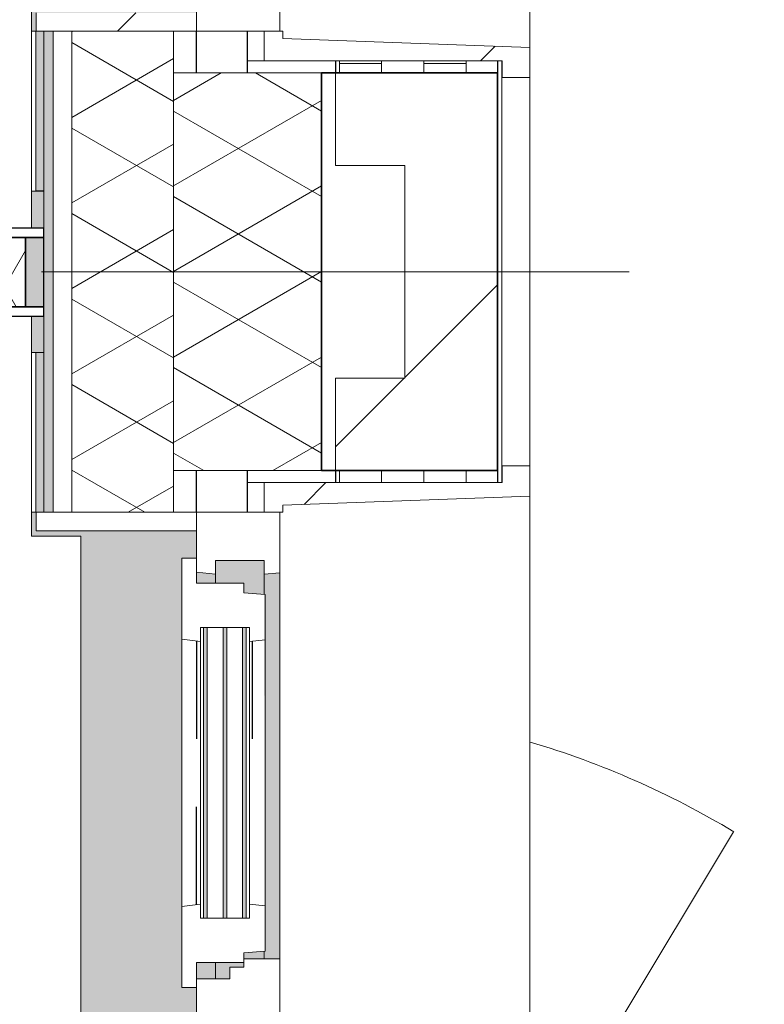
# Model space of a CAD drawing. Extents: x 3176 to 58266, y 1852 to 38199.
# Tile 128 of 256: x 54270 to 55075, y 18537 to 19601. Entities that reach past the tile are written whole.
import ezdxf

# ---------------------------------------------------------------- set-up
doc = ezdxf.new("R2010")
doc.units = 0
doc.header["$LTSCALE"] = 50
doc.linetypes.add('Onderlegger 1e verdieping$0$gestippeld', pattern=[6.35, 3.175, -3.175])
doc.linetypes.add('Onderlegger 1e verdieping$0$stramien', pattern=[22.225, 12.7, -3.175, 3.175, -3.175])
doc.layers.get('0').update_dxf_attribs({"linetype": 'CONTINUOUS'})
doc.layers.add('IWTEKST', color=2, linetype='CONTINUOUS')
for name, color, linetype, lineweight in [('Onderlegger 1e verdieping$0$A-DETL-MBND', 8, 'CONTINUOUS', 18), ('Onderlegger 1e verdieping$0$A-GLAZ', 8, 'CONTINUOUS', 25), ('Onderlegger 1e verdieping$0$A-GLAZ-GLAS', 8, 'CONTINUOUS', 25), ('Onderlegger 1e verdieping$0$A-WALL', 8, 'CONTINUOUS', 25), ('Onderlegger 1e verdieping$0$A-WALL-PATT', 8, 'CONTINUOUS', 50), ('Onderlegger 1e verdieping$0$I-WALL', 8, 'CONTINUOUS', 25), ('Onderlegger 1e verdieping$0$S-GRID', 8, 'CONTINUOUS', 18)]:
    doc.layers.add(name, color=color, linetype=linetype, lineweight=lineweight)
pattern_1 = [(270, (58316.48, 35828.203), (45.688, 3e-15), []), (0, (58316.48, 35828.2), (45.688, 105), [45.688, -45.688])]
pattern_2 = [(315, (-20244.55, 54611.6), (212.132, 212.132), [])]

# ---------------------------------------------------------------- blocks, each defined once
blk = doc.blocks.new('Onderlegger 1e verdieping$0$22_KA_systeempanel_dicht - staal-V118-Plotview 1e Verdieping - schaal 1 op 100')
at = {"layer": 'Onderlegger 1e verdieping$0$A-GLAZ', "lineweight": 18}
h = blk.add_hatch(color=256, dxfattribs=at)
h.paths.add_polyline_path([(55, -37.5), (55, 37.5), (35, 37.5), (35, -37.5)], flags=0)
h.paths.add_polyline_path([(-55, -37.5), (-35, -37.5), (-35, 37.5), (-55, 37.5)], flags=0)
h = blk.add_hatch(dxfattribs=at)
h.set_pattern_fill('FP_148', color=256, style=0, pattern_type=2)
h.set_pattern_definition([(60, (-54241.6, -19327.87), (-103.92305, 60), []), (120, (-54241.6, -19327.87), (-103.92305, -60), [])])
h.paths.add_polyline_path([(35, -37.5), (35, 37.5), (-35, 37.5), (-35, -37.5)], flags=0)
at = {"layer": 'Onderlegger 1e verdieping$0$A-GLAZ'}
for p, q in [((55, 47.5), (-55, 47.5)), ((-55, 47.5), (-55, 37.5)), ((55, 37.5), (55, 47.5)), ((-55, 37.5), (55, 37.5)), ((-35, 37.5), (-55, 37.5)), ((-55, 37.5), (-55, -37.5)), ((35, 37.5), (-35, 37.5)), ((-35, 37.5), (-35, -37.5)), ((-35, -37.5), (-35, 37.5)), ((35, -37.5), (35, 37.5)), ((55, 37.5), (35, 37.5)), ((35, 37.5), (35, -37.5)), ((55, -37.5), (55, 37.5)), ((55, -37.5), (-55, -37.5)), ((-55, -37.5), (-55, -47.5)), ((-55, -37.5), (-35, -37.5)), ((-35, -37.5), (35, -37.5)), ((35, -37.5), (55, -37.5)), ((55, -47.5), (55, -37.5)), ((-55, -47.5), (55, -47.5))]:
    blk.add_line(p, q, dxfattribs=at)
blk = doc.blocks.new('Onderlegger 1e verdieping$0$31_KA_Houten kozijn metselwerkgevel met draaiend deel verdieping - 31_KA_Houten kozijn metselwerkgevel met draaiend deel verdieping-V249-Plotview 1e Verdieping - schaal 1 op 100')
at = {"layer": 'Onderlegger 1e verdieping$0$A-GLAZ'}
blk.add_hatch(color=256, dxfattribs=at).paths.add_polyline_path([(-656.5, 323.5), (-636.5, 323.5), (-636.5, 150), (143, 150), (143, 166), (607, 166), (607, 150), (636.5, 150), (636.5, 323.5), (656.5, 323.5), (656.5, 328.5), (631.5, 328.5), (631.5, 275), (-631.5, 275), (-631.5, 328.5), (-656.5, 328.5)], flags=0)
at = {"layer": 'Onderlegger 1e verdieping$0$A-GLAZ', "lineweight": 18}
h = blk.add_hatch(dxfattribs=at)
h.set_pattern_fill('FP_305', color=256, style=0, pattern_type=2)
h.set_pattern_definition(pattern_2)
h.paths.add_polyline_path([(-656.5, 150), (-636.5, 150), (-636.5, 323.5), (-656.5, 323.5), (-656.5, 213.6)], flags=0)
h.paths.add_polyline_path([(636.5, 150), (656.5, 150), (656.5, 323.5), (636.5, 323.5), (636.5, 213.6)], flags=0)
h = blk.add_hatch(dxfattribs=at)
h.set_pattern_fill('FP_305', color=256, style=0, pattern_type=2)
h.set_pattern_definition(pattern_2)
h.paths.add_polyline_path([(-706.5, -180.1), (-706.5, -210.1), (-673.9, -210.1), (-664.2, 56.9), (-656.5, 56.9), (-656.5, 76.9), (-688.5, 76.9), (-688.5, -180.1)], flags=0)
for p, q in [((-656.5, 323.5), (-656.5, 328.5)), ((-636.5, 323.5), (-656.5, 323.5)), ((-656.5, 323.5), (-656.5, 150)), ((-656.5, 150), (-636.5, 150)), ((-591.8, 150), (-656.5, 150)), ((-656.5, 150), (-656.5, 60)), ((-688.5, 94.9), (-688.5, 76.9)), ((-656.5, 76.9), (-688.5, 76.9)), ((-688.5, 76.9), (-688.5, -180.1)), ((-656.5, 56.9), (-656.5, 76.9)), ((-673.9, -210.1), (-664.2, 56.9)), ((-664.2, 56.9), (-656.5, 56.9)), ((-656.5, 60), (-591.1, 60)), ((-688.5, -180.1), (-706.5, -180.1)), ((-706.5, -180.1), (-706.5, -210.1)), ((-706.5, -210.1), (-673.9, -210.1)), ((673.9, -210.1), (-673.9, -210.1))]:
    blk.add_line(p, q, dxfattribs=at)
blk = doc.blocks.new('Onderlegger 1e verdieping$0$31_KA_Houten kozijn metselwerkgevel met draaiend deel verdieping - 31_KA_Houten kozijn metselwerkgevel met draaiend deel verdieping-V255-Plotview 1e Verdieping - schaal 1 op 100')
at = {"layer": 'Onderlegger 1e verdieping$0$A-GLAZ'}
blk.add_hatch(color=256, dxfattribs=at).paths.add_polyline_path([(-656.5, 323.5), (-636.5, 323.5), (-636.5, 150), (143, 150), (143, 166), (607, 166), (607, 150), (636.5, 150), (636.5, 323.5), (656.5, 323.5), (655.8, 328.5), (630.8, 328.5), (630.8, 275), (-632.2, 275), (-632.2, 328.5), (-656.5, 328.5)], flags=0)
h = blk.add_hatch(color=256, dxfattribs=at)
h.paths.add_polyline_path([(-591.8, 150), (-589.5, 129.8), (92, 129.8), (94.3, 150), (-589.5, 150)], flags=0)
h.paths.add_polyline_path([(152.5, 150), (152.5, 129.8), (170, 129.8), (170, 150)], flags=0)
h.paths.add_polyline_path([(580, 150), (580, 129.8), (589.5, 129.8), (591.8, 150), (589.5, 150)], flags=0)
h = blk.add_hatch(color=256, dxfattribs=at)
h.paths.add_polyline_path([(-604.5, 101.3), (-604.5, 84.3), (107, 84.3), (107, 101.3), (-591.8, 101.3)], flags=0)
h.paths.add_polyline_path([(-604.5, 129.8), (-604.5, 126.3), (107, 126.3), (107, 129.8), (-591.8, 129.8)], flags=0)
h.paths.add_polyline_path([(-604.5, 105.3), (107, 105.3), (107, 122.3), (-604.5, 122.3)], flags=0)
h.paths.add_polyline_path([(-604.5, 80.3), (-604.5, 77), (107, 77), (107, 80.3), (-594.4, 80.3)], flags=0)
h.paths.add_polyline_path([(152.5, 122.3), (152.5, 114), (165, 114), (165, 99), (170, 99), (170, 129.8), (152.5, 129.8), (152.5, 126.3)], flags=0)
h.paths.add_polyline_path([(174, 93), (174, 77), (182.1, 77), (180.5, 99), (174, 99)], flags=0)
h.paths.add_polyline_path([(567.9, 77), (604.5, 77), (604.5, 129.8), (580, 129.8), (580, 99), (569.5, 99), (569.1, 93)], flags=0)
h = blk.add_hatch(color=256, dxfattribs=at)
h.paths.add_polyline_path([(-591.1, 60), (93.6, 60), (92, 77), (-589.5, 77)], flags=0)
h.paths.add_polyline_path([(174, 60), (591.1, 60), (589.5, 77), (174, 76)], flags=0)
at = {"layer": 'Onderlegger 1e verdieping$0$A-GLAZ', "lineweight": 18}
h = blk.add_hatch(dxfattribs=at)
h.set_pattern_fill('FP_309', color=256, style=0, pattern_type=2)
h.set_pattern_definition([(315, (-18411.87, 54611.6), (212.132, 212.132), [])])
h.paths.add_polyline_path([(656.5, 56.9), (664.2, 56.9), (673.9, -210.1), (706.5, -210.1), (706.5, -180.1), (688.5, -180.1), (688.5, 76.9), (656.5, 76.9)], flags=0)
for p, q in [((636.5, 323.5), (636.5, 150)), ((656.5, 323.5), (636.5, 323.5)), ((656.5, 328.5), (656.5, 323.5)), ((656.5, 150), (656.5, 323.5)), ((143, 150), (94.3, 150)), ((152.5, 114), (152.5, 150)), ((591.8, 150), (589.5, 129.8)), ((656.5, 150), (607, 150)), ((636.5, 150), (656.5, 150)), ((656.5, 60), (656.5, 150)), ((152.5, 129.8), (170, 129.8)), ((580, 129.8), (589.5, 129.8)), ((589.5, 129.8), (604.5, 129.8)), ((604.5, 129.8), (604.5, 77)), ((165, 114), (152.5, 114)), ((165, 99), (165, 114)), ((170, 99), (165, 99)), ((174, 60), (174, 99)), ((688.5, 76.9), (688.5, 94.9)), ((182.1, 77), (174, 77)), ((589.5, 77), (567.9, 77)), ((604.5, 77), (589.5, 77)), ((589.5, 77), (591.1, 60)), ((656.5, 76.9), (688.5, 76.9)), ((656.5, 56.9), (656.5, 76.9)), ((688.5, 76.9), (688.5, -180.1)), ((93.6, 60), (174, 60)), ((174, 60), (591.1, 60)), ((591.1, 60), (656.5, 60)), ((664.2, 56.9), (656.5, 56.9)), ((673.9, -210.1), (664.2, 56.9)), ((688.5, -180.1), (706.5, -180.1)), ((706.5, -180.1), (706.5, -210.1)), ((673.9, -210.1), (-673.9, -210.1)), ((706.5, -210.1), (673.9, -210.1))]:
    blk.add_line(p, q, dxfattribs=at)
blk = doc.blocks.new('Onderlegger 1e verdieping$0$31_KA_Houten kozijn draaiend deel metselwerkgevel - Type-V256-Plotview 1e Verdieping - schaal 1 op 100')
at = {"layer": 'Onderlegger 1e verdieping$0$A-GLAZ', "lineweight": 18}
for p, q in [((60.7, 16), (-27, 16)), ((-27, 16), (-27, 0)), ((63, -4.2), (60.7, 16)), ((349.3, 16), (60.7, 16)), ((349.3, 16), (347, -4.2)), ((437, 16), (349.3, 16)), ((437, 0), (437, 16)), ((410, 0), (437, 0)), ((-27, 0), (0, 0)), ((0, 0), (0, -51)), ((48, -7.5), (48, -4.2)), ((48, -4.2), (63, -4.2)), ((63, -4.2), (347, -4.2)), ((347, -4.2), (362, -4.2)), ((362, -4.2), (362, -7.5)), ((410, -51), (410, 0)), ((48, -28.5), (48, -11.5)), ((362, -11.5), (362, -28.5)), ((48, -49.5), (48, -32.5)), ((362, -32.5), (362, -49.5)), ((0, -51), (10.5, -51)), ((10.5, -51), (12.2, -74)), ((397.8, -74), (399.5, -51)), ((399.5, -51), (410, -51)), ((48, -57), (48, -53.5)), ((63, -57), (48, -57)), ((61.4, -74), (63, -57)), ((347, -57), (63, -57)), ((362, -57), (347, -57)), ((347, -57), (348.6, -74)), ((362, -53.5), (362, -57)), ((12.2, -74), (61.4, -74)), ((61.4, -74), (348.6, -74)), ((348.6, -74), (397.8, -74))]:
    blk.add_line(p, q, dxfattribs=at)
at = {"layer": 'Onderlegger 1e verdieping$0$A-GLAZ', "linetype": 'Onderlegger 1e verdieping$0$gestippeld'}
blk.add_line((347.3, -60), (241.8, -60), dxfattribs=at)
at = {"layer": 'Onderlegger 1e verdieping$0$A-GLAZ-GLAS'}
for p, q in [((62.5, 0), (168.2, 0)), ((347.5, 0), (241.8, 0))]:
    blk.add_line(p, q, dxfattribs=at)
blk = doc.blocks.new('Onderlegger 1e verdieping$0$31_KA_Houten kozijn metselwerkgevel triple glas - Type-9950170-Plotview 1e Verdieping - schaal 1 op 100')
at = {"layer": 'Onderlegger 1e verdieping$0$A-GLAZ'}
for points in [[(135.2, 0), (0, 0), (0, -4), (314, -4), (314, 0)], [(135.2, -21), (0, -21), (0, -25), (314, -25), (314, -21)], [(314, -42), (0, -42), (0, -46), (314, -46)]]:
    blk.add_hatch(color=256, dxfattribs=at).paths.add_polyline_path(points, flags=0)
at = {"layer": 'Onderlegger 1e verdieping$0$A-GLAZ', "lineweight": 18}
for p, q in [((314, 0), (0, 0)), ((0, 0), (0, -4)), ((314, -4), (314, 0)), ((0, -4), (314, -4)), ((314, -21), (0, -21)), ((0, -21), (0, -25)), ((314, -25), (314, -21)), ((0, -25), (314, -25)), ((314, -42), (0, -42)), ((0, -42), (0, -46)), ((314, -46), (314, -42)), ((0, -46), (314, -46))]:
    blk.add_line(p, q, dxfattribs=at)
blk = doc.blocks.new('Onderlegger 1e verdieping$0$31_KA_Dubbel houten kozijn metselwerkgevel met vluchtdeur noordgevel begane grond - 31_KA_Dubbel houten kozijn metselwerkgevel met vluchtdeur noordgevel begane grond-12182800-Plotview 1e Verdieping - schaal 1 op 100')
at = {"layer": 'Onderlegger 1e verdieping$0$A-DETL-MBND'}
for points in [[(-259.8, 315), (-87.3, 315), (-87.3, 323.6), (-259.8, 323.5)], [(87.3, 315), (259.8, 315), (259.8, 323.6), (87.3, 323.6)]]:
    blk.add_hatch(color=256, dxfattribs=at).paths.add_polyline_path(points, flags=0)
h = blk.add_hatch(color=256, dxfattribs=at)
h.paths.add_polyline_path([(-87.3, 328.5), (-87.3, 315), (-47.8, 315), (-47.8, 328.5)], flags=0)
h.paths.add_polyline_path([(47.2, 315), (87.1, 315), (87.1, 328.5), (47.2, 328.5)], flags=0)
for p, q in [((-259.8, 323.6), (-87.3, 323.6)), ((-87.3, 315), (-87.3, 328.5)), ((87.1, 328.5), (87.1, 315)), ((87.3, 323.6), (259.8, 323.6)), ((87.3, 315), (87.3, 323.6)), ((227.8, -179.9), (-227.8, -179.9)), ((-604.9, -430.2), (-971.3, -210.1)), ((210, -209.9), (-210, -209.9)), ((209.9, -210), (-209.9, -210))]:
    blk.add_line(p, q, dxfattribs=at)
blk.add_arc((-1422.6, 61.1), 954, 329, 343.4639, dxfattribs=at)
blk = doc.blocks.new('Onderlegger 1e verdieping$0$vensterbank tweede verdieping1 - vensterbank tweede verdieping-12034844-Plotview 1e Verdieping - schaal 1 op 100')
at = {"layer": 'Onderlegger 1e verdieping$0$A-GLAZ', "lineweight": 18}
for p, q in [((54283.1, 19375.4), (54283.1, 19613)), ((54283.1, 19042.7), (54283.1, 19280.4)), ((54336.6, 19042.7), (54283.1, 19042.7)), ((54336.6, 17779.7), (54336.6, 19042.7))]:
    blk.add_line(p, q, dxfattribs=at)
blk = doc.blocks.new('Onderlegger 1e verdieping')
at = {"layer": 'Onderlegger 1e verdieping$0$A-WALL-PATT', "lineweight": 18}
h = blk.add_hatch(dxfattribs=at)
h.set_pattern_fill('FP_326', color=256, angle=60, style=0, pattern_type=2)
h.set_pattern_definition([(150, (54396.6, 19258.2), (-80.01037, -46.18203), []), (210, (54396.6, 19350.6), (-0.01037, -92.38203), [])])
h.paths.add_polyline_path([(54326.6, 2428.2), (54436.6, 2428.2), (54436.6, 3065.4), (54326.6, 3065.4), (54326.6, 2538.2)], flags=0)
h.paths.add_polyline_path([(54326.6, 4401), (54436.6, 4401), (54436.6, 4921.4), (54326.6, 4921.4), (54326.6, 4550.3)], flags=0)
h.paths.add_polyline_path([(54436.6, 6234.4), (54436.6, 6754.7), (54326.6, 6754.7), (54326.6, 6234.4), (54398, 6234.4)], flags=0)
h.paths.add_polyline_path([(54326.6, 8067.7), (54436.6, 8067.7), (54436.6, 8588.1), (54326.6, 8588.1), (54326.6, 8394.9)], flags=0)
h.paths.add_polyline_path([(54436.6, 9901.1), (54436.6, 10421.4), (54326.6, 10421.4), (54326.6, 9901.1), (54398, 9901.1)], flags=0)
h.paths.add_polyline_path([(54436.6, 11734.4), (54436.6, 12254.7), (54326.6, 12254.7), (54326.6, 11734.4), (54398, 11734.4)], flags=0)
h.paths.add_polyline_path([(54398, 13567.7), (54436.6, 13567.7), (54436.6, 14088.7), (54326.6, 14088.7), (54326.6, 13567.7)], flags=0)
h.paths.add_polyline_path([(54436.6, 15401.7), (54436.6, 15922), (54326.6, 15922), (54326.6, 15401.7), (54398, 15401.7)], flags=0)
h.paths.add_polyline_path([(54436.6, 17235), (54436.6, 17755.4), (54326.6, 17755.4), (54326.6, 17235), (54398, 17235)], flags=0)
h.paths.add_polyline_path([(54326.6, 19068.4), (54436.6, 19068.4), (54436.6, 19588), (54326.6, 19588), (54326.6, 19074.1)], flags=0)
h.paths.add_polyline_path([(54398, 20901), (54436.6, 20901), (54436.6, 21421.4), (54326.6, 21421.4), (54326.6, 20901)], flags=0)
h.paths.add_polyline_path([(54436.6, 22734.4), (54436.6, 23254.7), (54326.6, 23254.7), (54326.6, 22734.4), (54398, 22734.4)], flags=0)
h.paths.add_polyline_path([(54436.6, 24567.7), (54436.6, 25088), (54326.6, 25088), (54326.6, 24567.7), (54398, 24567.7)], flags=0)
h.paths.add_polyline_path([(54398, 26401), (54436.6, 26401), (54436.6, 26921.4), (54326.6, 26921.4), (54326.6, 26401)], flags=0)
h.paths.add_polyline_path([(54326.6, 28234.4), (54436.6, 28234.4), (54436.6, 28754.7), (54326.6, 28754.7), (54326.6, 28471.9)], flags=0)
h.paths.add_polyline_path([(54326.6, 30067.7), (54436.6, 30067.7), (54436.6, 30588), (54326.6, 30588), (54326.6, 30180.6)], flags=0)
h.paths.add_polyline_path([(54398, 31901), (54436.6, 31901), (54436.6, 32421.4), (54326.6, 32421.4), (54326.6, 31901)], flags=0)
h.paths.add_polyline_path([(54436.6, 33734.4), (54436.6, 34255.4), (54326.6, 34255.4), (54326.6, 33734.4), (54398, 33734.4)], flags=0)
h.paths.add_polyline_path([(54436.6, 35545), (54436.6, 35548.4), (54326.6, 35548.4), (54326.6, 35545), (54398, 35545)], flags=0)
h.paths.add_polyline_path([(54331.3, 35568.4), (54436.6, 35568.4), (54436.6, 36118.2), (54326.6, 36118.2), (54326.6, 35568.4)], flags=0)
h = blk.add_hatch(dxfattribs=at)
h.set_pattern_fill('FP_80', color=256, style=0, pattern_type=2)
h.set_pattern_definition([(0, (0, 0), (406.4, 101.6), [33.528, -271.272, 33.528, -271.272, -1625.6]), (0, (0, 0), (406.4, 101.6), [-609.6, 33.528, -576.072, 33.528, -271.272, -711.2]), (0, (0, 0), (406.4, 101.6), [-1524, 33.528, -169.672, 33.528, -474.472]), (120, (152.4, 50.8), (-291.18818, 301.15272), [33.528, -271.272, 33.528, -271.272, -1625.6]), (120, (152.4, 50.8), (-291.18818, 301.15272), [-609.6, 33.528, -576.072, 33.528, -271.272, -711.2]), (120, (152.4, 50.8), (-291.18818, 301.15272), [-1524, 33.528, -169.672, 33.528, -474.472]), (240, (203.2, 254), (-115.21182, -402.75272), [33.528, -271.272, 33.528, -271.272, -1625.6]), (240, (203.2, 254), (-115.21182, -402.75272), [-609.6, 33.528, -576.072, 33.528, -271.272, -711.2]), (240, (203.2, 254), (-115.21182, -402.75272), [-1524, 33.528, -169.672, 33.528, -474.472])])
h.paths.add_polyline_path([(54296.6, 2558.2), (54306.6, 2558.2), (54306.6, 3065.4), (54296.6, 3065.4), (54296.6, 2568.2)], flags=0)
h.paths.add_polyline_path([(54306.6, 4401), (54306.6, 4921.4), (54296.6, 4921.4), (54296.6, 4401)], flags=0)
h.paths.add_polyline_path([(54296.6, 6234.4), (54306.6, 6234.4), (54306.6, 6754.7), (54296.6, 6754.7), (54296.6, 6259)], flags=0)
h.paths.add_polyline_path([(54296.6, 8067.7), (54306.6, 8067.7), (54306.6, 8588.1), (54296.6, 8588.1), (54296.6, 8394.9)], flags=0)
h.paths.add_polyline_path([(54306.6, 9901.1), (54306.6, 10421.4), (54296.6, 10421.4), (54296.6, 9901.1)], flags=0)
h.paths.add_polyline_path([(54306.6, 11734.4), (54306.6, 12254.7), (54296.6, 12254.7), (54296.6, 11734.4)], flags=0)
h.paths.add_polyline_path([(54306.6, 13567.7), (54306.6, 14088.7), (54296.6, 14088.7), (54296.6, 13567.7)], flags=0)
h.paths.add_polyline_path([(54306.6, 15401.7), (54306.6, 15922), (54296.6, 15922), (54296.6, 15401.7)], flags=0)
h.paths.add_polyline_path([(54306.6, 17235), (54306.6, 17755.4), (54296.6, 17755.4), (54296.6, 17235)], flags=0)
h.paths.add_polyline_path([(54306.6, 19068.4), (54306.6, 19068.4), (54306.6, 19588), (54296.6, 19588), (54296.6, 19068.4)], flags=0)
h.paths.add_polyline_path([(54306.6, 20901), (54306.6, 21421.4), (54296.6, 21421.4), (54296.6, 20901)], flags=0)
h.paths.add_polyline_path([(54296.6, 22734.4), (54306.6, 22734.4), (54306.6, 23254.7), (54296.6, 23254.7), (54296.6, 22918.7)], flags=0)
h.paths.add_polyline_path([(54296.6, 24567.7), (54306.6, 24567.7), (54306.6, 25088), (54296.6, 25088), (54296.6, 24627.3)], flags=0)
h.paths.add_polyline_path([(54306.6, 26401), (54306.6, 26921.4), (54296.6, 26921.4), (54296.6, 26401)], flags=0)
h.paths.add_polyline_path([(54306.6, 28234.4), (54306.6, 28754.7), (54296.6, 28754.7), (54296.6, 28234.4)], flags=0)
h.paths.add_polyline_path([(54306.6, 30067.7), (54306.6, 30588), (54296.6, 30588), (54296.6, 30067.7)], flags=0)
h.paths.add_polyline_path([(54306.6, 31901), (54306.6, 32421.4), (54296.6, 32421.4), (54296.6, 31901)], flags=0)
h.paths.add_polyline_path([(54306.6, 33734.4), (54306.6, 34255.4), (54296.6, 34255.4), (54296.6, 33734.4)], flags=0)
h.paths.add_polyline_path([(54296.6, 35545), (54306.6, 35545), (54306.5, 35548.4), (54296.6, 35548.4)], flags=0)
h.paths.add_polyline_path([(54296.6, 35568.4), (54306.6, 35568.4), (54306.6, 36088.2), (54296.6, 36088.2), (54296.6, 35733.8)], flags=0)
h = blk.add_hatch(dxfattribs=at)
h.set_pattern_fill('FP_7', color=256, angle=60, style=0, pattern_type=2)
h.set_pattern_definition([(150, (54746.6, 18953.2), (-80.01037, -46.18203), []), (210, (54746.6, 19045.6), (-0.01037, -92.38203), [])])
h.paths.add_polyline_path([(54596.6, 2268.2), (54596.6, 3043), (54436.6, 3043), (54436.6, 2268.2)], flags=0)
h.paths.add_polyline_path([(54596.6, 4446), (54596.6, 4876.4), (54436.6, 4876.4), (54436.6, 4446)], flags=0)
h.paths.add_polyline_path([(54436.6, 6279.4), (54596.6, 6279.4), (54596.6, 6709.7), (54436.6, 6709.7), (54436.6, 6686.2)], flags=0)
h.paths.add_polyline_path([(54596.6, 8112.7), (54596.6, 8543.1), (54436.6, 8543.1), (54436.6, 8112.7)], flags=0)
h.paths.add_polyline_path([(54436.6, 9946.1), (54596.6, 9946.1), (54596.6, 10376.4), (54436.6, 10376.4), (54436.6, 10103.6)], flags=0)
h.paths.add_polyline_path([(54596.6, 11779.4), (54596.6, 12209.7), (54436.6, 12209.7), (54436.6, 11779.4)], flags=0)
h.paths.add_polyline_path([(54436.6, 13612.7), (54596.6, 13612.7), (54596.6, 14043.7), (54436.6, 14043.7), (54436.6, 13948.1)], flags=0)
h.paths.add_polyline_path([(54436.6, 15446.7), (54596.6, 15446.7), (54596.6, 15877), (54436.6, 15877), (54436.6, 15656.8)], flags=0)
h.paths.add_polyline_path([(54596.6, 17280), (54596.6, 17710.4), (54436.6, 17710.4), (54436.6, 17280)], flags=0)
h.paths.add_polyline_path([(54436.6, 19113.4), (54596.6, 19113.4), (54596.6, 19543), (54436.6, 19543), (54436.6, 19501.3)], flags=0)
h.paths.add_polyline_path([(54596.6, 20946), (54596.6, 21376.4), (54436.6, 21376.4), (54436.6, 20946)], flags=0)
h.paths.add_polyline_path([(54596.6, 22779.4), (54596.6, 23209.7), (54436.6, 23209.7), (54436.6, 22779.4)], flags=0)
h.paths.add_polyline_path([(54596.6, 24612.7), (54596.6, 25043), (54436.6, 25043), (54436.6, 24612.7)], flags=0)
h.paths.add_polyline_path([(54596.6, 26446), (54596.6, 26876.4), (54436.6, 26876.4), (54436.6, 26446)], flags=0)
h.paths.add_polyline_path([(54596.6, 28279.4), (54596.6, 28709.7), (54436.6, 28709.7), (54436.6, 28279.4)], flags=0)
h.paths.add_polyline_path([(54596.6, 30112.7), (54596.6, 30543), (54436.6, 30543), (54436.6, 30112.7)], flags=0)
h.paths.add_polyline_path([(54596.6, 31946), (54596.6, 32376.4), (54436.6, 32376.4), (54436.6, 31946)], flags=0)
h.paths.add_polyline_path([(54596.6, 33779.4), (54596.6, 34210.4), (54436.6, 34210.4), (54436.6, 33779.4)], flags=0)
h.paths.add_polyline_path([(54596.6, 35613.4), (54596.6, 35828.2), (54436.6, 35828.2), (54436.6, 35613.4)], flags=0)
h = blk.add_hatch(dxfattribs=at)
h.set_pattern_fill('FP_2', color=256, angle=45, style=0, pattern_type=2)
h.set_pattern_definition([(45, (400, -4e-13), (-565.685, 565.685), []), (45, (600, -6e-13), (-565.685, 565.685), [])])
h.paths.add_polyline_path([(54786.6, 2078.2), (54786.6, 3043), (54611.6, 3043), (54611.6, 2943), (54686.6, 2943), (54686.6, 2078.2)], flags=0)
h.paths.add_polyline_path([(54664.6, 4446), (54786.6, 4446), (54786.6, 4876.4), (54611.6, 4876.4), (54611.6, 4776.4), (54686.6, 4776.4), (54686.6, 4546), (54611.6, 4546), (54611.6, 4446)], flags=0)
h.paths.add_polyline_path([(54664.6, 6279.4), (54786.6, 6279.4), (54786.6, 6709.7), (54611.6, 6709.7), (54611.6, 6609.7), (54686.6, 6609.7), (54686.6, 6379.4), (54611.6, 6379.4), (54611.6, 6279.4)], flags=0)
h.paths.add_polyline_path([(54611.6, 8112.7), (54786.6, 8112.7), (54786.6, 8543.1), (54611.6, 8543.1), (54611.6, 8443.1), (54686.6, 8443.1), (54686.6, 8212.7), (54611.6, 8212.7), (54611.6, 8181.3)], flags=0)
h.paths.add_polyline_path([(54664.6, 9946.1), (54786.6, 9946.1), (54786.6, 10376.4), (54611.6, 10376.4), (54611.6, 10276.4), (54686.6, 10276.4), (54686.6, 10046.1), (54611.6, 10046.1), (54611.6, 9946.1)], flags=0)
h.paths.add_polyline_path([(54611.6, 11779.4), (54786.6, 11779.4), (54786.6, 12209.7), (54611.6, 12209.7), (54611.6, 12109.7), (54686.6, 12109.7), (54686.6, 11879.4), (54611.6, 11879.4), (54611.6, 11812.2)], flags=0)
h.paths.add_polyline_path([(54611.6, 13612.7), (54786.6, 13612.7), (54786.6, 14043.7), (54611.6, 14043.7), (54611.6, 13943.7), (54686.6, 13943.7), (54686.6, 13712.7), (54611.6, 13712.7)], flags=0)
h.paths.add_polyline_path([(54664.6, 15446.7), (54786.6, 15446.7), (54786.6, 15877), (54611.6, 15877), (54611.6, 15777), (54686.6, 15777), (54686.6, 15546.7), (54611.6, 15546.7), (54611.6, 15446.7)], flags=0)
h.paths.add_polyline_path([(54664.6, 17280), (54786.6, 17280), (54786.6, 17710.4), (54611.6, 17710.4), (54611.6, 17610.4), (54686.6, 17610.4), (54686.6, 17380), (54611.6, 17380), (54611.6, 17280)], flags=0)
h.paths.add_polyline_path([(54611.6, 19113.4), (54786.6, 19113.4), (54786.6, 19543), (54611.6, 19543), (54611.6, 19443), (54686.6, 19443), (54686.6, 19213.4), (54611.6, 19213.4)], flags=0)
h.paths.add_polyline_path([(54664.6, 20946), (54786.6, 20946), (54786.6, 21376.4), (54611.6, 21376.4), (54611.6, 21276.4), (54686.6, 21276.4), (54686.6, 21046), (54611.6, 21046), (54611.6, 20946)], flags=0)
h.paths.add_polyline_path([(54664.6, 22779.4), (54786.6, 22779.4), (54786.6, 23209.7), (54611.6, 23209.7), (54611.6, 23109.7), (54686.6, 23109.7), (54686.6, 22879.4), (54611.6, 22879.4), (54611.6, 22779.4)], flags=0)
h.paths.add_polyline_path([(54664.6, 24612.7), (54786.6, 24612.7), (54786.6, 25043), (54611.6, 25043), (54611.6, 24943), (54686.6, 24943), (54686.6, 24712.7), (54611.6, 24712.7), (54611.6, 24612.7)], flags=0)
h.paths.add_polyline_path([(54611.6, 26446), (54786.6, 26446), (54786.6, 26876.4), (54611.6, 26876.4), (54611.6, 26776.4), (54686.6, 26776.4), (54686.6, 26546), (54611.6, 26546)], flags=0)
h.paths.add_polyline_path([(54786.6, 28279.4), (54786.6, 28709.7), (54611.6, 28709.7), (54611.6, 28609.7), (54686.6, 28609.7), (54686.6, 28379.4), (54611.6, 28379.4), (54611.6, 28279.4), (54664.6, 28279.4)], flags=0)
h.paths.add_polyline_path([(54664.6, 30112.7), (54786.6, 30112.7), (54786.6, 30543), (54611.6, 30543), (54611.6, 30443), (54686.6, 30443), (54686.6, 30212.7), (54611.6, 30212.7), (54611.6, 30112.7)], flags=0)
h.paths.add_polyline_path([(54664.6, 31946), (54786.6, 31946), (54786.6, 32376.4), (54611.6, 32376.4), (54611.6, 32276.4), (54686.6, 32276.4), (54686.6, 32046), (54611.6, 32046), (54611.6, 31946)], flags=0)
h.paths.add_polyline_path([(54786.6, 33779.4), (54786.6, 34210.4), (54611.6, 34210.4), (54611.6, 34110.4), (54686.6, 34110.4), (54686.6, 33879.4), (54611.6, 33879.4), (54611.6, 33779.4), (54664.6, 33779.4)], flags=0)
h.paths.add_polyline_path([(54611.6, 35613.4), (54786.6, 35613.4), (54786.6, 35828.2), (54686.6, 35828.2), (54686.6, 35713.4), (54611.6, 35713.4)], flags=0)
h = blk.add_hatch(dxfattribs=at)
h.set_pattern_fill('FP_8', color=256, style=0, pattern_type=2)
h.set_pattern_definition(pattern_1)
h.paths.add_polyline_path([(54786.6, 19543), (54786.6, 19556), (54611.6, 19556), (54611.6, 19543), (54686.6, 19543)], flags=0)
h.paths.add_polyline_path([(54786.6, 20933), (54786.6, 20946), (54611.6, 20946), (54611.6, 20933), (54686.6, 20933)], flags=0)
h = blk.add_hatch(dxfattribs=at)
h.set_pattern_fill('FP_8', color=256, style=0, pattern_type=2)
h.set_pattern_definition(pattern_1)
h.paths.add_polyline_path([(54616.1, 17710.4), (54786.6, 17710.4), (54786.6, 17723.4), (54611.6, 17723.4), (54611.6, 17710.4)], flags=0)
h.paths.add_polyline_path([(54686.6, 19100.4), (54786.6, 19100.4), (54786.6, 19113.4), (54611.6, 19113.4), (54611.6, 19100.4), (54664.6, 19100.4)], flags=0)
at = {"layer": 'Onderlegger 1e verdieping$0$A-WALL'}
for p, q in [((54461.6, 19543), (54461.6, 19588)), ((54516.7, 19543), (54516.7, 19588)), ((54611.6, 19556), (54611.6, 19543)), ((54786.6, 19556), (54786.6, 19543)), ((54461.6, 19068.4), (54461.6, 19113.4)), ((54516.7, 19068.4), (54516.7, 19113.4)), ((54611.6, 19113.4), (54611.6, 19100.4)), ((54786.6, 19113.4), (54786.6, 19100.4))]:
    blk.add_line(p, q, dxfattribs=at)
at = {"layer": 'Onderlegger 1e verdieping$0$A-WALL', "lineweight": 18}
for p, q in [((54436.6, 19543), (54436.6, 19113.4)), ((54596.6, 19543), (54436.6, 19543)), ((54611.6, 19543), (54611.6, 19443)), ((54686.6, 19443), (54611.6, 19443)), ((54686.6, 19213.4), (54686.6, 19443)), ((54611.6, 19213.4), (54611.6, 19113.4)), ((54611.6, 19213.4), (54686.6, 19213.4)), ((54436.6, 19113.4), (54596.6, 19113.4))]:
    blk.add_line(p, q, dxfattribs=at)
at = {"layer": 'Onderlegger 1e verdieping$0$A-WALL', "lineweight": 35}
for p, q in [((54786.6, 19543), (54596.6, 19543)), ((54596.6, 19113.4), (54596.6, 19543)), ((54786.6, 19113.4), (54786.6, 19543)), ((54596.6, 19113.4), (54786.6, 19113.4))]:
    blk.add_line(p, q, dxfattribs=at)
at = {"layer": 'Onderlegger 1e verdieping$0$I-WALL', "lineweight": 18}
for p, q in [((54296.6, 19588), (54296.6, 19068.4)), ((54306.6, 19068.4), (54306.6, 19588)), ((54326.6, 19068.4), (54326.6, 19588)), ((54436.6, 19068.4), (54436.6, 19588))]:
    blk.add_line(p, q, dxfattribs=at)
at = {"layer": 'Onderlegger 1e verdieping$0$S-GRID', "linetype": 'Onderlegger 1e verdieping$0$stramien'}
blk.add_line((3176.5, 19328.2), (55473.5, 19328.2), dxfattribs=at)
at = {"layer": 'Onderlegger 1e verdieping$0$A-GLAZ'}
blk.add_blockref('Onderlegger 1e verdieping$0$vensterbank tweede verdieping1 - vensterbank tweede verdieping-12034844-Plotview 1e Verdieping - schaal 1 op 100', (0, 0), dxfattribs=at)
at = {"layer": 'Onderlegger 1e verdieping$0$A-GLAZ', "rotation": 89.99999999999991}
for name, p in [('Onderlegger 1e verdieping$0$31_KA_Houten kozijn metselwerkgevel met draaiend deel verdieping - 31_KA_Houten kozijn metselwerkgevel met draaiend deel verdieping-V249-Plotview 1e Verdieping - schaal 1 op 100', (54611.6, 20244.5)), ('Onderlegger 1e verdieping$0$31_KA_Houten kozijn metselwerkgevel met draaiend deel verdieping - 31_KA_Houten kozijn metselwerkgevel met draaiend deel verdieping-V255-Plotview 1e Verdieping - schaal 1 op 100', (54611.6, 18411.9)), ('Onderlegger 1e verdieping$0$31_KA_Houten kozijn draaiend deel metselwerkgevel - Type-V256-Plotview 1e Verdieping - schaal 1 op 100', (54461.6, 18581.9)), ('Onderlegger 1e verdieping$0$31_KA_Houten kozijn metselwerkgevel triple glas - Type-9950170-Plotview 1e Verdieping - schaal 1 op 100', (54469.1, 18629.9))]:
    blk.add_blockref(name, p, dxfattribs=at)
at = {"layer": 'Onderlegger 1e verdieping$0$A-GLAZ', "lineweight": 18, "rotation": 89.99999999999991}
blk.add_blockref('Onderlegger 1e verdieping$0$31_KA_Dubbel houten kozijn metselwerkgevel met vluchtdeur noordgevel begane grond - 31_KA_Dubbel houten kozijn metselwerkgevel met vluchtdeur noordgevel begane grond-12182800-Plotview 1e Verdieping - schaal 1 op 100', (54611.6, 19328.2), dxfattribs=at)
at = {"layer": 'Onderlegger 1e verdieping$0$A-GLAZ', "lineweight": 18}
blk.add_blockref('Onderlegger 1e verdieping$0$22_KA_systeempanel_dicht - staal-V118-Plotview 1e Verdieping - schaal 1 op 100', (54241.6, 19327.9), dxfattribs=at)

msp = doc.modelspace()

# ---------------------------------------------------------------- linework, layer by layer
at = {"layer": 'IWTEKST'}
msp.add_spline([(53051, 21481.5), (52006.4, 21810.5), (50976.1, 21567.4), (50017.3, 21796.2), (49616.6, 21138.3), (49945.8, 20437.5), (49573.7, 19922.6), (50003, 19050.2), (49716.8, 18378), (50074.5, 17276.8), (50360.8, 16890.6), (51405.4, 17105.1), (53022.4, 16847.7), (53551.9, 17162.3), (55569.6, 16919.2), (55355, 18621.1), (55598.2, 20223), (55154.6, 21553.1), (53537.6, 21796.2), (53008.1, 21524.5), (52979.5, 21524.5)], degree=3, dxfattribs=at)

# ---------------------------------------------------------------- block references
msp.add_blockref('Onderlegger 1e verdieping', (0, 0))

doc.saveas('drawing.dxf')
